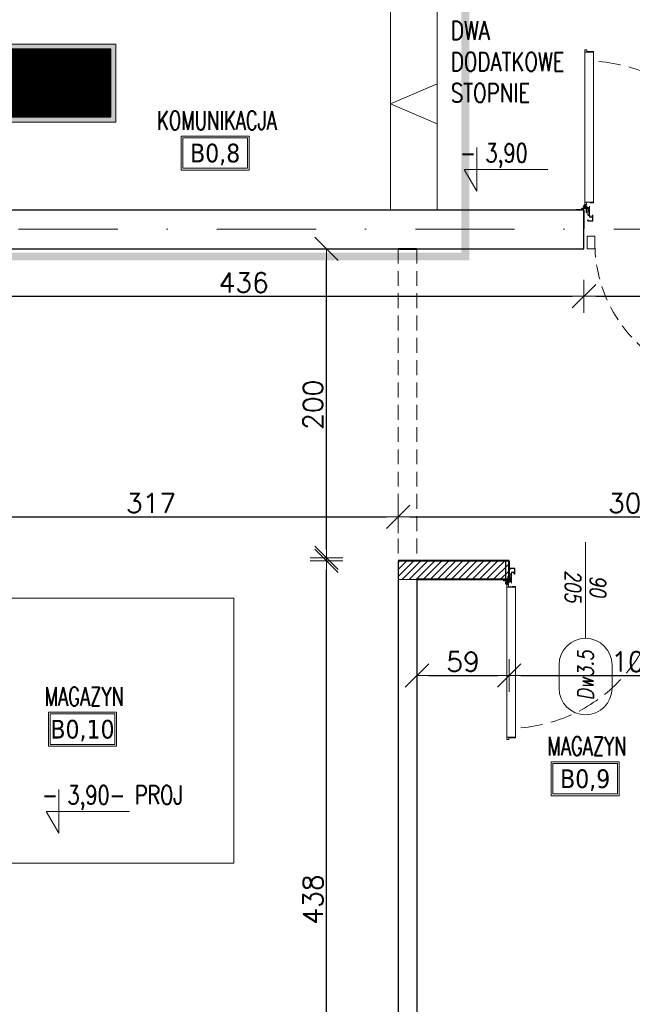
# Model space of a CAD drawing. Header units: millimetres. Extents: x 23192 to 177760, y -399809 to -79279.
# Tile 118 of 256: x 51436 to 51829, y -195436 to -194805. Entities that reach past the tile are written whole.
import ezdxf
from ezdxf.enums import TextEntityAlignment as Align

# ---------------------------------------------------------------- set-up
doc = ezdxf.new("R2010")
doc.units = ezdxf.units.MM
for name, pattern in [('CARKOVANA', [7.5, 5, -2.5]), ('CENTER', [0.6, 0.375, -0.075, 0.075, -0.075]), ('DASHDOT', [25.4, 12.7, -6.35, 0, -6.35]), ('Hidden Line', [391.222223, 282.222223, -109]), ('HIDDEN2', [4.7625, 3.175, -1.5875]), ('STRICHLINIE', [0.75, 0.5, -0.25])]:
    doc.linetypes.add(name, pattern=pattern)
doc.layers.get('0').update_dxf_attribs({"lineweight": 0})
for name, color, linetype, lineweight in [('!! 0_ Istn-sciany', 3, 'Continuous', 30), ('!! 0_ Istn-widok', 1, 'Continuous', 15), ('!! 0_ Opis', 8, 'Continuous', 13), ('!! 0_Opis_pom', 9, 'Continuous', 13), ('!! 0_Widok', 1, 'Continuous', 15), ('!! 1_drzwi-linia', 213, 'Continuous', 5), ('!! 1_hatch projektowane ściany', 4, 'Continuous', 5), ('!! 1_PROJ Sciany', 2, 'Continuous', 40), ('!! 2_drzwi opis', 151, 'Continuous', 9), ('!! wymiary osi', 250, 'Continuous', 9), ('0-osie-liniA', 14, 'DASHDOT', 5), ('Dimension (ISO)', 7, 'Continuous', 25)]:
    doc.layers.add(name, color=color, linetype=linetype, lineweight=lineweight)
doc.layers.add('!! 0_ramki', color=66, linetype='Continuous', lineweight=9, plot=False)
doc.layers.add('!! 1_Wyburzenia', color=252, linetype='CARKOVANA', lineweight=13, true_color=0x696969)
doc.layers.add('-A-OPISY', color=2, linetype='Continuous')
doc.layers.add('-A-ZNAKI_PPOŻ', color=7, linetype='Continuous', true_color=0xffffff)
doc.styles.add('50', font='ROMANS.shx', dxfattribs={"width": 0.8, "height": 10})
doc.styles.add('ARCHETYP', font='romans.shx', dxfattribs={"height": 15})
doc.styles.add('ARIAL', font='tahoma.ttf')
doc.styles.add('Note Text (ISO)', font='tahoma.ttf')
doc.styles.add('SIMPLEX', font='simplex.shx', dxfattribs={"width": 0.77})
doc.styles.add('TXT', font='simplex.shx')
doc.dimstyles.new('Default (ISO)', dxfattribs={"dimscale": 5, "dimtxt": 5, "dimasz": 5, "dimexe": 3.175, "dimexo": 0, "dimgap": 0.762, "dimtad": 1, "dimdec": 0, "dimrnd": 1e-08, "dimzin": 0, "dimtxsty": 'Note Text (ISO)', "dimcen": 0.09, "dimdle": 10, "dimclrd": 256, "dimclre": 256, "dimclrt": 256, "dimazin": 0, "dimtfac": 0.70104, "dimtmove": 0, "dimatfit": 3, "dimfxl": 1, "dimtolj": 1, "dimtzin": 0, "dimlwd": -1, "dimlwe": -1, "dimarcsym": 0})
doc.dimstyles.new('DIM50', dxfattribs={"dimscale": 5, "dimtxt": 2.5, "dimasz": 1.5, "dimexe": 0, "dimexo": 0, "dimgap": 0.5, "dimtad": 1, "dimdec": 4, "dimrnd": 0.5, "dimdsep": 46, "dimtxsty": 'TXT', "dimblk1": 'TICK1', "dimblk2": 'TICK1', "dimsah": 1, "dimcen": 0, "dimse1": 1, "dimse2": 1, "dimclrd": 1, "dimclre": 7, "dimclrt": 9, "dimadec": 0, "dimazin": 0, "dimtfac": 1, "dimtdec": 4, "dimtmove": 2, "dimatfit": 3, "dimldrblk": 'TICK1', "dimfxl": 1, "dimtolj": 1, "dimarcsym": 0})
pattern_1 = [(315, (-1504.02064, 929.064997), (0.0224506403, 0.0224506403), [])]

# ---------------------------------------------------------------- blocks, each defined once
blk = doc.blocks.new('BLOK OSI')
at = {"layer": '0-osie-liniA', "ltscale": 5}
blk.add_lwpolyline([(48639.25763, -195002.0883), (55442.2848, -195002.0883)], dxfattribs=at)
blk = doc.blocks.new('zaw-dr-90-p')
at = {"color": 2, "linetype": 'CENTER', "ltscale": 0.2}
for p, q in [((12, 0), (-12, 0)), ((0, 12), (0, -12)), ((24.5, 24), (31, 24)), ((24.5, 19), (31, 19))]:
    blk.add_line(p, q, dxfattribs=at)
at = {"ltscale": 0.2}
for p, q in [((10, 12), (6.5, 12)), ((10, 0), (10, 6.5))]:
    blk.add_line(p, q, dxfattribs=at)
blk.add_lwpolyline([(0, 6.5), (23.5, 6.5, 0.414214), (28, 11), (28, 31), (24.5, 31), (24.5, 11, -0.414214), (23.5, 10), (0, 10, 4.561698), (7.6, 6.5), (4.9, 4.2)], format="xyb", dxfattribs=at)
blk.add_lwpolyline([(-0.2, -0.2), (-2.5, -0.2), (-2.5, 0.2), (-0.2, 0.2), (-0.2, 2.5), (0.2, 2.5), (0.2, 0.2), (2.8, 0.2), (2.8, -0.2), (0.2, -0.2), (0.2, -2.8), (-0.2, -2.8)], close=True)
blk.add_lwpolyline([(10, 10), (10, 39), (6.5, 39), (6.5, 10)], dxfattribs=at)
blk.add_circle((0, 0), 6.5, dxfattribs=at)
blk = doc.blocks.new('drzwi 90- sc 12')
for p, q in [((-13620.32, 20410.16), (-13620.32, 20313.77)), ((-13614.92, 20409.86), (-13620.32, 20409.86)), ((-13616.12, 20410.26), (-13620.22, 20410.26)), ((-13616.12, 20410.26), (-13620, 20410.26)), ((-13618.17, 20410.26), (-13616.22, 20410.26)), ((-13618.17, 20410.26), (-13616.22, 20410.26)), ((-13616.12, 20410.26), (-13616.12, 20411.46)), ((-13616.12, 20411.46), (-13615.02, 20411.46)), ((-13614.92, 20411.36), (-13614.92, 20313.77)), ((-13620.32, 20313.47), (-13620.32, 20317.97)), ((-13614.92, 20312.27), (-13614.92, 20317.97)), ((-13614.92, 20313.77), (-13620.32, 20313.77)), ((-13618.22, 20313.37), (-13620.22, 20313.37)), ((-13618.22, 20313.67), (-13618.22, 20313.37)), ((-13618.22, 20313.67), (-13616.42, 20313.67)), ((-13617.77, 20311.12), (-13617.77, 20305.72)), ((-13617.77, 20311.12), (-13617.77, 20305.72)), ((-13616.17, 20309.92), (-13617.37, 20309.92)), ((-13616.17, 20309.92), (-13616.17, 20311.02)), ((-13615.92, 20313.17), (-13615.92, 20312.17)), ((-13615.92, 20312.17), (-13615.02, 20312.17)), ((-13715.57, 20308.32), (-13715.57, 20308.56)), ((-13715.57, 20307.69), (-13715.57, 20308.56)), ((-13715.57, 20307.82), (-13715.57, 20308.56)), ((-13715.57, 20307.72), (-13715.37, 20307.72)), ((-13715.77, 20301.96), (-13716.27, 20301.96)), ((-13616.77, 20301.96), (-13616.27, 20301.96))]:
    blk.add_line(p, q)
for points in [[(-13665.27, 20284.96), (-13665.27, 20325.83)], [(-13615.57, 20309.64), (-13615.32, 20309.64), (-13615.32, 20309.82), (-13616.32, 20309.82), (-13616.32, 20309.64), (-13615.92, 20309.64)]]:
    blk.add_lwpolyline(points)
at = {"lineweight": 30}
for points in [[(-13716.27, 20308.92), (-13721.27, 20308.92)], [(-13716.27, 20308.92), (-13716.27, 20296.92)], [(-13614.27, 20308.92), (-13609.27, 20308.92)], [(-13614.27, 20308.92), (-13614.27, 20296.92)]]:
    blk.add_lwpolyline(points, dxfattribs=at)
at = {"ltscale": 0.2}
for points in [[(-13715.57, 20307.51), (-13715.57, 20309.48, 0.414214), (-13715.91, 20309.82), (-13719.43, 20309.82, 0.414214), (-13719.77, 20309.48), (-13719.77, 20308.92), (-13719.59, 20308.92), (-13719.59, 20309.48, -0.414214), (-13719.43, 20309.64), (-13716.97, 20309.64)], [(-13716.97, 20309.64), (-13715.91, 20309.64, -0.414214), (-13715.75, 20309.48), (-13715.75, 20307.51)], [(-13615.92, 20309.64), (-13616.63, 20309.64, 0.414214), (-13616.79, 20309.48), (-13616.79, 20305.58, -0.414214), (-13617.13, 20305.24), (-13617.58, 20305.24, 0.414214), (-13617.74, 20305.08), (-13617.74, 20304.48, -0.414214), (-13618.08, 20304.14), (-13619.26, 20304.14, -0.414214), (-13619.6, 20304.48), (-13619.6, 20305.15, 1), (-13619.79, 20305.15), (-13619.79, 20301.96, 0.414214), (-13619.63, 20301.8), (-13617.11, 20301.8, 0.414214), (-13616.95, 20301.96), (-13616.95, 20302.52), (-13616.77, 20302.52), (-13616.77, 20301.96, -0.414214), (-13617.11, 20301.62), (-13619.63, 20301.62, -0.414214), (-13619.97, 20301.96), (-13619.97, 20305.15, -1), (-13619.42, 20305.15), (-13619.42, 20304.48, 0.414214), (-13619.26, 20304.32), (-13618.08, 20304.32, 0.414214), (-13617.92, 20304.48), (-13617.92, 20305.08, -0.414214), (-13617.58, 20305.42), (-13617.13, 20305.42, 0.414214), (-13616.97, 20305.58), (-13616.97, 20309.48, -0.414214), (-13616.63, 20309.82), (-13613.11, 20309.82, -0.414214), (-13612.77, 20309.48), (-13612.77, 20308.92), (-13612.95, 20308.92), (-13612.95, 20309.48, 0.414214), (-13613.11, 20309.64), (-13615.57, 20309.64)], [(-13715.75, 20307.76), (-13715.75, 20305.58, 0.414214), (-13715.41, 20305.24), (-13714.96, 20305.24, -0.414214), (-13714.8, 20305.08), (-13714.8, 20304.48, 0.414214), (-13714.46, 20304.14), (-13713.28, 20304.14, 0.414214), (-13712.94, 20304.48), (-13712.94, 20305.15, -1), (-13712.75, 20305.15), (-13712.75, 20301.96, -0.414214), (-13712.91, 20301.8), (-13715.43, 20301.8, -0.414214), (-13715.59, 20301.96), (-13715.59, 20302.52), (-13715.77, 20302.52), (-13715.77, 20301.96, 0.414214), (-13715.43, 20301.62), (-13712.91, 20301.62, 0.414214), (-13712.57, 20301.96), (-13712.57, 20305.15, 1), (-13713.12, 20305.15), (-13713.12, 20304.48, -0.414214), (-13713.28, 20304.32), (-13714.46, 20304.32, -0.414214), (-13714.62, 20304.48), (-13714.62, 20305.08, 0.414214), (-13714.96, 20305.42), (-13715.41, 20305.42, -0.414214), (-13715.57, 20305.58), (-13715.57, 20307.64)]]:
    blk.add_lwpolyline(points, format="xyb", dxfattribs=at)
blk.add_lwpolyline([(-13616.79, 20308.82), (-13616.97, 20308.82), (-13616.97, 20307.42), (-13616.79, 20307.42)], close=True)
for centre, radius, start, end in [((-13620.22, 20410.16), 0.1, 90, 180), ((-13615.02, 20411.36), 0.1, 0, 90), ((-13620.22, 20313.47), 0.1, 180, 270), ((-13616.42, 20313.17), 0.5, 0, 90), ((-13616.27, 20311.02), 0.1, 0, 90), ((-13615.02, 20312.27), 0.1, 270, 0)]:
    blk.add_arc(centre, radius, start, end)
at = {"linetype": 'Hidden Line', "lineweight": 9, "ltscale": 0.05}
blk.add_arc((-13615.5, 20305.14), 99.12, 94.80054, 177.69442, dxfattribs=at)
at = {"xscale": 0.09999999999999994, "yscale": 0.09999999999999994, "zscale": 0.09999999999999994, "rotation": 180.0000000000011}
blk.add_blockref('zaw-dr-90-p', (-13614.92, 20310.92), dxfattribs=at)
blk = doc.blocks.new('*D1405')
at = {"layer": 'DEFPOINTS', "color": 0, "transparency": 16777216}
for p in [(-689.8, 120.2), (510.2, 120.2), (510.2, 18.8)]:
    blk.add_point(p, dxfattribs=at)
at = {"layer": 'Dimension (ISO)', "transparency": 16777216}
for p, q in [((-689.8, 120.2), (-689.8, 2.9)), ((510.2, 120.2), (510.2, 2.9)), ((-664.8, 18.8), (485.2, 18.8))]:
    blk.add_line(p, q, dxfattribs=at)
for points in [[(-664.8, 22.9), (-664.8, 14.6), (-689.8, 18.8)], [(485.2, 22.9), (485.2, 14.6), (510.2, 18.8)]]:
    blk.add_solid(points, dxfattribs=at)
at = {"layer": 'Dimension (ISO)', "lineweight": 9, "transparency": 16777216, "insert": (-160.6, 48.6), "char_height": 25, "attachment_point": 1, "style": 'Note Text (ISO)'}
blk.add_mtext('\\A1;1200', dxfattribs=at)
blk = doc.blocks.new('1_ok-opis')
blk.add_line((0, 111.61), (0, 50))
for points in [[(-17, 128.61), (-17, 143.61)], [(17, 128.61), (17, 143.61)]]:
    blk.add_lwpolyline(points)
for centre, start, end in [((0, 143.61), 0, 180), ((0, 128.61), 180, 0)]:
    blk.add_arc(centre, 17, start, end)
at = {"style": 'ARCHETYP'}
for tag, height, rotation, p in [('NR', 12, 90, (0, 136.9)), ('NR', 12, 270, (0, 136.9)), ('SZEROKOŚĆ', 10, 90, (-8, 78.29)), ('SZEROKOŚĆ', 10, 270, (8, 78.29)), ('WYSOKOŚĆ', 10, 270, (-8, 78.29)), ('WYSOKOŚĆ', 10, 90, (8, 78.29))]:
    blk.add_attdef(tag, text='', height=height, rotation=rotation, dxfattribs=at).set_placement(p, align=Align.MIDDLE)
blk = doc.blocks.new('TICK1')
at = {"color": 2}
blk.add_line((-1, -1), (1, 1), dxfattribs=at)
at = {"color": 0}
for p, q in [((0, -1.4), (0, 1.4)), ((0, 0), (-1, 0))]:
    blk.add_line(p, q, dxfattribs=at)
blk = doc.blocks.new('*D2568')
at = {"layer": '!! wymiary osi', "color": 1, "lineweight": -2, "transparency": 16777216}
blk.add_line((51369.21, -195123.33), (51671.21, -195123.33), dxfattribs=at)
at = {"layer": 'DEFPOINTS', "color": 0, "transparency": 16777216}
for p in [(51361.71, -195083.59), (51678.71, -195123.33), (51678.71, -195151.59)]:
    blk.add_point(p, dxfattribs=at)
at = {"layer": '!! wymiary osi', "color": 1, "lineweight": -2, "transparency": 16777216, "xscale": 7.5, "yscale": 7.5, "zscale": 7.5, "rotation": 180}
blk.add_blockref('TICK1', (51361.71, -195123.33), dxfattribs=at)
at = {"layer": '!! wymiary osi', "color": 1, "lineweight": -2, "transparency": 16777216, "xscale": 7.5, "yscale": 7.5, "zscale": 7.5}
blk.add_blockref('TICK1', (51678.71, -195123.33), dxfattribs=at)
at = {"layer": '!! wymiary osi', "color": 9, "transparency": 16777216, "insert": (51520.21, -195114.58), "char_height": 12.5, "attachment_point": 5, "style": 'TXT'}
blk.add_mtext('\\A1;317', dxfattribs=at)
blk = doc.blocks.new('*D2569')
at = {"layer": '!! wymiary osi', "color": 1, "lineweight": -2, "transparency": 16777216}
blk.add_line((51686.21, -195123.33), (51972.21, -195123.33), dxfattribs=at)
at = {"layer": 'DEFPOINTS', "color": 0, "transparency": 16777216}
for p in [(51979.71, -195123.33), (51678.71, -195151.59), (51979.71, -195151.59)]:
    blk.add_point(p, dxfattribs=at)
at = {"layer": '!! wymiary osi', "color": 1, "lineweight": -2, "transparency": 16777216, "xscale": 7.5, "yscale": 7.5, "zscale": 7.5, "rotation": 180}
blk.add_blockref('TICK1', (51678.71, -195123.33), dxfattribs=at)
at = {"layer": '!! wymiary osi', "color": 1, "lineweight": -2, "transparency": 16777216, "xscale": 7.5, "yscale": 7.5, "zscale": 7.5}
blk.add_blockref('TICK1', (51979.71, -195123.33), dxfattribs=at)
at = {"layer": '!! wymiary osi', "color": 9, "transparency": 16777216, "insert": (51829.21, -195114.58), "char_height": 12.5, "attachment_point": 5, "style": 'TXT'}
blk.add_mtext('\\A1;301', dxfattribs=at)
blk = doc.blocks.new('*D2570')
at = {"layer": '!! wymiary osi', "color": 1, "lineweight": -2, "transparency": 16777216}
blk.add_line((51698.21, -195224.98), (51742.21, -195224.98), dxfattribs=at)
at = {"layer": 'DEFPOINTS', "color": 0, "transparency": 16777216}
for p in [(51690.71, -195163.59), (51749.71, -195163.59), (51749.71, -195224.98)]:
    blk.add_point(p, dxfattribs=at)
at = {"layer": '!! wymiary osi', "color": 1, "lineweight": -2, "transparency": 16777216, "xscale": 7.5, "yscale": 7.5, "zscale": 7.5, "rotation": 180}
blk.add_blockref('TICK1', (51690.71, -195224.98), dxfattribs=at)
at = {"layer": '!! wymiary osi', "color": 1, "lineweight": -2, "transparency": 16777216, "xscale": 7.5, "yscale": 7.5, "zscale": 7.5}
blk.add_blockref('TICK1', (51749.71, -195224.98), dxfattribs=at)
at = {"layer": '!! wymiary osi', "color": 9, "transparency": 16777216, "insert": (51720.21, -195216.23), "char_height": 12.5, "attachment_point": 5, "style": 'TXT'}
blk.add_mtext('\\A1;59', dxfattribs=at)
blk = doc.blocks.new('*D2571')
at = {"layer": '!! wymiary osi', "color": 1, "lineweight": -2, "transparency": 16777216}
blk.add_line((51757.21, -195224.98), (51842.21, -195224.98), dxfattribs=at)
at = {"layer": 'DEFPOINTS', "color": 0, "transparency": 16777216}
for p in [(51749.71, -195163.59), (51849.71, -195163.59), (51849.71, -195224.98)]:
    blk.add_point(p, dxfattribs=at)
at = {"layer": '!! wymiary osi', "color": 1, "lineweight": -2, "transparency": 16777216, "xscale": 7.5, "yscale": 7.5, "zscale": 7.5, "rotation": 180}
blk.add_blockref('TICK1', (51749.71, -195224.98), dxfattribs=at)
at = {"layer": '!! wymiary osi', "color": 1, "lineweight": -2, "transparency": 16777216, "xscale": 7.5, "yscale": 7.5, "zscale": 7.5}
blk.add_blockref('TICK1', (51849.71, -195224.98), dxfattribs=at)
at = {"layer": '!! wymiary osi', "color": 9, "transparency": 16777216, "insert": (51831.19, -195216.23), "char_height": 12.5, "attachment_point": 5, "style": 'TXT'}
blk.add_mtext('\\A1;100', dxfattribs=at)
blk = doc.blocks.new('*D2573')
at = {"layer": '!! wymiary osi', "color": 1, "lineweight": -2, "transparency": 16777216}
blk.add_line((51632.79, -195580.09), (51632.79, -195157.1), dxfattribs=at)
at = {"layer": 'DEFPOINTS', "color": 0, "transparency": 16777216}
for p in [(51632.79, -195149.6), (51678.71, -195149.6), (51678.71, -195587.59)]:
    blk.add_point(p, dxfattribs=at)
at = {"layer": '!! wymiary osi', "color": 1, "lineweight": -2, "transparency": 16777216, "xscale": 7.5, "yscale": 7.5, "zscale": 7.5}
for p, rotation in [((51632.79, -195149.6), 90), ((51632.79, -195587.59), 270)]:
    blk.add_blockref('TICK1', p, dxfattribs=dict(at, rotation=rotation))
at = {"layer": '!! wymiary osi', "color": 9, "transparency": 16777216, "insert": (51624.04, -195368.59), "char_height": 12.5, "attachment_point": 5, "rotation": 90, "style": 'TXT'}
blk.add_mtext('\\A1;438', dxfattribs=at)
blk = doc.blocks.new('*D2574')
at = {"layer": '!! wymiary osi', "color": 1, "lineweight": -2, "transparency": 16777216}
blk.add_line((51632.79, -195144.09), (51632.79, -194959.09), dxfattribs=at)
at = {"layer": 'DEFPOINTS', "color": 0, "transparency": 16777216}
for p in [(51632.79, -194951.59), (51678.71, -194951.59), (51678.71, -195151.59)]:
    blk.add_point(p, dxfattribs=at)
at = {"layer": '!! wymiary osi', "color": 1, "lineweight": -2, "transparency": 16777216, "xscale": 7.5, "yscale": 7.5, "zscale": 7.5}
for p, rotation in [((51632.79, -194951.59), 90), ((51632.79, -195151.59), 270)]:
    blk.add_blockref('TICK1', p, dxfattribs=dict(at, rotation=rotation))
at = {"layer": '!! wymiary osi', "color": 9, "transparency": 16777216, "insert": (51624.04, -195051.59), "char_height": 12.5, "attachment_point": 5, "rotation": 90, "style": 'TXT'}
blk.add_mtext('\\A1;200', dxfattribs=at)
blk = doc.blocks.new('*D2584')
at = {"layer": '!! wymiary osi', "color": 1, "lineweight": -2, "transparency": 16777216}
blk.add_line((51369.21, -194982.06), (51790.21, -194982.06), dxfattribs=at)
at = {"layer": 'DEFPOINTS', "color": 0, "transparency": 16777216}
for p in [(51361.71, -194951.59), (51797.71, -194951.59), (51797.71, -194982.06)]:
    blk.add_point(p, dxfattribs=at)
at = {"layer": '!! wymiary osi', "color": 1, "lineweight": -2, "transparency": 16777216, "xscale": 7.5, "yscale": 7.5, "zscale": 7.5, "rotation": 180}
blk.add_blockref('TICK1', (51361.71, -194982.06), dxfattribs=at)
at = {"layer": '!! wymiary osi', "color": 1, "lineweight": -2, "transparency": 16777216, "xscale": 7.5, "yscale": 7.5, "zscale": 7.5}
blk.add_blockref('TICK1', (51797.71, -194982.06), dxfattribs=at)
at = {"layer": '!! wymiary osi', "color": 9, "transparency": 16777216, "insert": (51579.71, -194973.31), "char_height": 12.5, "attachment_point": 5, "style": 'TXT'}
blk.add_mtext('\\A1;436', dxfattribs=at)
blk = doc.blocks.new('*D2585')
at = {"layer": '!! wymiary osi', "color": 1, "lineweight": -2, "transparency": 16777216}
blk.add_line((51805.21, -194982.06), (51892.21, -194982.06), dxfattribs=at)
at = {"layer": 'DEFPOINTS', "color": 0, "transparency": 16777216}
for p in [(51797.71, -194951.59), (51899.71, -194951.59), (51899.71, -194982.06)]:
    blk.add_point(p, dxfattribs=at)
at = {"layer": '!! wymiary osi', "color": 1, "lineweight": -2, "transparency": 16777216, "xscale": 7.5, "yscale": 7.5, "zscale": 7.5, "rotation": 180}
blk.add_blockref('TICK1', (51797.71, -194982.06), dxfattribs=at)
at = {"layer": '!! wymiary osi', "color": 1, "lineweight": -2, "transparency": 16777216, "xscale": 7.5, "yscale": 7.5, "zscale": 7.5}
blk.add_blockref('TICK1', (51899.71, -194982.06), dxfattribs=at)
at = {"layer": '!! wymiary osi', "color": 9, "transparency": 16777216, "insert": (51848.71, -194973.31), "char_height": 12.5, "attachment_point": 5, "style": 'TXT'}
blk.add_mtext('\\A1;102', dxfattribs=at)
blk = doc.blocks.new('KIERUNEK DO WYJSCIA EWAKUACYJNEGO W PRAWO')
at = {"layer": '-A-ZNAKI_PPOŻ', "lineweight": 0}
h = blk.add_hatch(color=256, dxfattribs=at)
h.dxf.hatch_style = 1
h.paths.add_polyline_path([(120, 60), (120, 0), (0, 0), (0, 60)])
h.paths.add_polyline_path([(116.25, 56.25), (3.75, 56.25), (3.75, 3.75), (116.25, 3.75)], flags=16)
at = {"layer": '-A-ZNAKI_PPOŻ', "lineweight": 0, "true_color": 0x00bd2f}
h = blk.add_hatch(dxfattribs=at)
h.set_pattern_fill('ANSI31', color=102, scale=0.01, angle=270, style=0)
h.set_pattern_definition(pattern_1)
h.paths.add_polyline_path([(116.25, 3.75), (116.25, 56.25), (3.75, 56.25), (3.75, 3.75)])
h.paths.add_polyline_path([(34.47, 46.28, -1), (41.37, 46.28, -1)], flags=0)
h.paths.add_polyline_path([(67.27, 34.57), (98.23, 34.57), (87.36, 46.05), (97.36, 46.05), (113.19, 30.21), (97.36, 14.37), (87.36, 14.37), (98.23, 25.85), (67.27, 25.85), (67.27, 30.21)], flags=16)
h.paths.add_polyline_path([(9.17, 17.26), (10.58, 23.83), (15, 23.83), (15, 52.11), (45, 52.11), (45, 34.57), (36.69, 34.57), (36.69, 41.5), (33.07, 44.39), (21.16, 44.39), (16.8, 34.33), (20.39, 34.33), (23.78, 41.05), (29.19, 41.05), (24.01, 32.83), (24.01, 28.88), (20.38, 22.83), (11.39, 22.83), (10.41, 18.26), (22.58, 18.26), (27.51, 25.66), (31.5, 18.89), (36, 9.11), (40, 9.11), (35.45, 21.45), (30.36, 30.66), (33.61, 35.7), (33.61, 30.83), (45, 30.83), (45, 9.11), (42.37, 6.25), (37.37, 6.25), (39.54, 8.61), (35.55, 8.61), (33.37, 6.25), (12.37, 6.25), (15, 9.11), (15, 17.26)], flags=16)
at = {"layer": '-A-ZNAKI_PPOŻ', "lineweight": 0}
h = blk.add_hatch(dxfattribs=at)
h.set_pattern_fill('ANSI31', color=256, scale=0.01, angle=270, style=0)
h.set_pattern_definition(pattern_1)
h.paths.add_polyline_path([(113.19, 30.21), (97.36, 46.05), (87.36, 46.05), (98.23, 34.57), (67.27, 34.57), (67.27, 30.21), (67.27, 25.85), (98.23, 25.85), (87.36, 14.37), (97.36, 14.37)])
h.paths.add_polyline_path([(45, 9.11), (45, 30.83), (33.61, 30.83), (33.61, 35.7), (30.36, 30.66), (35.45, 21.45), (40, 9.11), (36, 9.11), (31.5, 18.89), (27.51, 25.66), (22.58, 18.26), (10.41, 18.26), (11.39, 22.83), (20.38, 22.83), (24.01, 28.88), (24.01, 32.83), (29.19, 41.05), (23.78, 41.05), (20.39, 34.33), (16.8, 34.33), (21.16, 44.39), (33.07, 44.39), (36.69, 41.5), (36.69, 34.57), (45, 34.57), (45, 52.11), (15, 52.11), (15, 23.83), (10.58, 23.83), (9.17, 17.26), (15, 17.26), (15, 9.11), (12.37, 6.25), (33.37, 6.25), (35.55, 8.61), (39.54, 8.61), (37.37, 6.25), (42.37, 6.25)])
h.paths.add_polyline_path([(34.47, 46.28, -1), (41.37, 46.28, -1)], flags=16)
at = {"layer": '-A-ZNAKI_PPOŻ', "color": 7, "lineweight": 0}
blk.add_lwpolyline([(120, 60), (120, 0), (0, 0), (0, 60)], close=True, dxfattribs=at)
at = {"layer": '-A-ZNAKI_PPOŻ', "color": 250, "lineweight": 0}
blk.add_lwpolyline([(120, 60), (120, 0), (0, 0), (0, 60)], close=True, dxfattribs=at)
at = {"layer": '-A-OPISY', "insert": (4.82, 27.07), "char_height": 3.5, "width": 68.9382, "attachment_point": 3, "rotation": 90, "style": 'ARIAL'}
blk.add_mtext('{\\c16646143;© PAP24.PL}', dxfattribs=at)
blk = doc.blocks.new('A$C11ef928a')
at = {"layer": 'Dimension (ISO)', "lineweight": 9}
dim = blk.add_linear_dim(base=(510.2, 18.8), p1=(-689.8, 120.2), p2=(510.2, 120.2), angle=180, dimstyle='Default (ISO)', override={"dimdec": 0, "dimlfac": 1, "dimtp": 0, "dimtm": 0, "dimtdec": 2, "dimtofl": 0, "dimatfit": 1}, dxfattribs=at)
dim.commit()
dim.dimension.update_dxf_attribs({"geometry": '*D1405', "text_midpoint": (-125.7, 18.8), "dimtype": 128})

msp = doc.modelspace()

# ---------------------------------------------------------------- hatches: boundary and pattern name
at = {"layer": '!! 1_hatch projektowane ściany'}
h = msp.add_hatch(dxfattribs=at)
h.set_pattern_fill('ANSI31', color=256)
h.paths.add_polyline_path([(51749.71142, -195163.58734), (51678.71142, -195163.58638), (51678.71142, -195151.5883), (51749.71142, -195151.58926)])

# ---------------------------------------------------------------- linework, layer by layer
at = {"layer": '!! 0_ Istn-sciany'}
for points in [[(51373.71142, -194926.5883), (51797.71142, -194926.5883)], [(51797.71142, -194951.5883), (51797.71142, -194926.5883)], [(51373.71142, -194951.5883), (51678.71142, -194951.5883)], [(51690.71142, -194951.5883), (51797.71142, -194951.5883)], [(51678.71142, -195151.5883), (51678.71142, -195587.5883)], [(51690.71142, -195163.5883), (51690.71142, -195587.5883)]]:
    msp.add_lwpolyline(points, dxfattribs=at)
at = {"layer": '!! 0_ Istn-widok'}
for points in [[(51673.71142, -194796.5883), (51673.71142, -194926.5883)], [(51703.71142, -194796.5883), (51703.71142, -194926.5883)]]:
    msp.add_lwpolyline(points, dxfattribs=at)
at = {"layer": '!! 0_ Opis'}
for points in [[(51729.1019, -194886.75759), (51729.1019, -194914.75936)], [(51729.1019, -194914.75936), (51721.01848, -194900.75848)], [(51721.01848, -194900.75848), (51774.45269, -194900.75848)], [(51461.21197, -195298.14989), (51461.21197, -195326.15166)], [(51461.21197, -195326.15166), (51453.12856, -195312.15077)], [(51453.12856, -195312.15077), (51506.56277, -195312.15077)]]:
    msp.add_lwpolyline(points, dxfattribs=at)
at = {"layer": '!! 0_Opis_pom', "ltscale": 0.7}
for points in [[(51539.62742, -194901.15848), (51583.14742, -194901.15848), (51583.14742, -194879.39848), (51539.62742, -194879.39848)], [(51540.71542, -194900.07048), (51582.05942, -194900.07048), (51582.05942, -194880.48648), (51540.71542, -194880.48648)], [(51454.58179, -195270.32699), (51498.10179, -195270.32699), (51498.10179, -195248.56699), (51454.58179, -195248.56699)], [(51455.66979, -195269.23899), (51497.01379, -195269.23899), (51497.01379, -195249.65499), (51455.66979, -195249.65499)], [(51776.7312, -195302.05482), (51820.2512, -195302.05482), (51820.2512, -195280.29482), (51776.7312, -195280.29482)], [(51777.8192, -195300.96682), (51819.1632, -195300.96682), (51819.1632, -195281.38282), (51777.8192, -195281.38282)]]:
    msp.add_lwpolyline(points, close=True, dxfattribs=at)
at = {"layer": '!! 0_ramki'}
msp.add_lwpolyline([(51292.29979, -195175.52446), (51573.29623, -195175.52446), (51573.29623, -195345.29983), (51292.29979, -195345.29983)], close=True, dxfattribs=at)
at = {"layer": '!! 0_Widok'}
for points in [[(51673.71142, -194858.73758), (51703.71142, -194845.85366)], [(51673.71142, -194858.73758), (51703.71142, -194871.62149)]]:
    msp.add_lwpolyline(points, dxfattribs=at)
at = {"layer": '!! 1_hatch projektowane ściany'}
msp.add_lwpolyline([(51747.71142, -195163.58638), (51678.71142, -195163.58638), (51678.71142, -195151.5883), (51747.71142, -195151.5883)], close=True, dxfattribs=at)
at = {"layer": '!! 1_PROJ Sciany', "color": 92, "linetype": 'STRICHLINIE', "ltscale": 25, "true_color": 0x00c200, "const_width": 5}
msp.add_lwpolyline([(52004.71142, -195582.5883), (53173.71142, -195582.5883), (53173.71142, -195567.04591), (54961.71142, -195569.58121), (54961.71142, -194921.5883), (54974.71142, -194921.5883), (54974.71142, -194356.5883), (54755.71142, -194356.5883), (54755.71142, -194956.5883), (53237.71142, -194956.5883), (53237.71142, -194656.5883), (52860.74164, -194656.5883), (52856.74164, -193996.5883), (51721.71142, -193996.5883), (51721.71142, -194956.5883), (51366.71142, -194956.5883), (51366.71142, -195088.5883), (51108.71142, -195088.5883), (51108.71142, -195582.5883)], close=True, dxfattribs=at)
at = {"layer": '!! 1_PROJ Sciany'}
for points in [[(51678.71142, -194951.5883), (51690.71142, -194951.5883)], [(51749.71142, -195151.5883), (51678.71142, -195151.5883)], [(51749.71142, -195163.5883), (51749.71142, -195151.5883)], [(51749.71142, -195163.5883), (51690.71142, -195163.5883)]]:
    msp.add_lwpolyline(points, dxfattribs=at)
at = {"layer": '!! 1_Wyburzenia', "linetype": 'HIDDEN2', "ltscale": 3}
msp.add_lwpolyline([(51804.71142, -194943.5883), (51799.71142, -194943.5883), (51799.71142, -194951.5883), (51804.71142, -194951.5883)], close=True, dxfattribs=at)
for points in [[(51678.71142, -194951.5883), (51678.71142, -195149.59935)], [(51690.71142, -194951.5883), (51690.71142, -195151.5883)]]:
    msp.add_lwpolyline(points, dxfattribs=at)
msp.add_arc((51894.71142, -194947.5883), 90, 180.00000004, 270.00000004, dxfattribs=at)

# ---------------------------------------------------------------- block references
at = {"layer": '!! 1_drzwi-linia', "xscale": -1}
msp.add_blockref('drzwi 90- sc 12', (38183.44172, -215235.51264), dxfattribs=at)
at = {"layer": '!! 1_drzwi-linia', "rotation": 180}
msp.add_blockref('drzwi 90- sc 12', (38133.44172, -174854.66396), dxfattribs=at)
at = {"layer": '!! 2_drzwi opis'}
ref = msp.add_blockref('1_ok-opis', (51798.71138, -195089.62285), dxfattribs=dict(at, rotation=180.0000036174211))
ref.add_attrib('WYSOKOŚĆ', '205', dxfattribs={"layer": '0', "height": 10, "rotation": 90.00000362, "style": '50', "oblique": 10, "text_generation_flag": 6, "width": 0.8}).set_placement((51790.71139, -195167.91371), align=Align.MIDDLE)
ref.add_attrib('SZEROKOŚĆ', '90', dxfattribs={"layer": '0', "height": 10, "rotation": 90.00000362, "style": '50', "oblique": 10, "text_generation_flag": 6, "width": 0.8}).set_placement((51806.71139, -195167.91371), align=Align.MIDDLE)
ref.add_attrib('NR', 'Dw3.5', dxfattribs={"layer": '0', "height": 10, "rotation": 90.00000362, "style": '50', "oblique": 10, "width": 0.8}).set_placement((51798.71139, -195224.97989), align=Align.MIDDLE)
at = {"layer": '!! wymiary osi'}
msp.add_blockref('BLOK OSI', (0, 63), dxfattribs=at)
at = {"layer": '-A-ZNAKI_PPOŻ', "xscale": 0.8333333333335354, "yscale": 0.8333333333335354, "zscale": 0.8333333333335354}
msp.add_blockref('KIERUNEK DO WYJSCIA EWAKUACYJNEGO W PRAWO', (51397.67817, -194870.44617), dxfattribs=at)
at = {"xscale": -0.1, "yscale": 0.1, "zscale": 0.1, "rotation": 90}
msp.add_blockref('A$C11ef928a', (82225.12684, -195364.3052), dxfattribs=at)

# ---------------------------------------------------------------- texts
at = {"layer": '!! 0_ Opis', "style": 'SIMPLEX', "width": 0.75}
for s, p in [('- 3,90', (51718.41445, -194896.18036)), ('- 3,90- PROJ', (51450.52452, -195307.57265))]:
    msp.add_text(s, height=12, dxfattribs=at).set_placement(p)
at = {"layer": '!! 0_ Opis', "insert": (51712.40801, -194805.77203), "char_height": 12, "attachment_point": 1, "style": 'SIMPLEX'}
msp.add_mtext_dynamic_manual_height_columns('DWA DODATKOWE STOPNIE', width=46.7031119, gutter_width=75, heights=[0], dxfattribs=at)
at = {"layer": '!! 0_Opis_pom', "ltscale": 0.7, "style": 'TXT', "width": 0.7}
for s, p in [('KOMUNIKACJA', (51562.50255, -194875.35216)), ('MAGAZYN', (51477.45692, -195244.52067)), ('MAGAZYN', (51799.60634, -195276.24851))]:
    msp.add_text(s, height=12, dxfattribs=at).set_placement(p, align=Align.CENTER)
at = {"layer": '!! 0_Opis_pom', "ltscale": 0.7, "style": 'ARIAL'}
for tag, p in [('B0,8', (51561.38742, -194890.27848)), ('B0,10', (51476.34179, -195259.44699)), ('B0,9', (51798.4912, -195291.17482))]:
    msp.add_attdef(tag, text='', height=11.968, dxfattribs=at).set_placement(p, align=Align.MIDDLE_CENTER)

# ---------------------------------------------------------------- dimensions: what is measured, and where the dimension line sits
at = {"layer": '!! wymiary osi'}
for base, p1, p2, picture, middle in [((51632.79248, -194951.5883), (51678.71142, -195151.5883), (51678.71142, -194951.5883), '*D2574', (51624.04248, -195051.5883)), ((51632.792482, -195149.599347), (51678.711424, -195587.588303), (51678.711424, -195149.599347), '*D2573', (51624.042482, -195368.593825))]:
    dim = msp.add_linear_dim(base=base, p1=p1, p2=p2, angle=90, dimstyle='DIM50', dxfattribs=at)
    dim.commit()
    dim.dimension.update_dxf_attribs({"geometry": picture, "text_midpoint": middle})
for base, p1, p2, picture, middle in [((51797.71142, -194982.06011), (51361.71142, -194951.5883), (51797.71142, -194951.5883), '*D2584', (51579.71142, -194973.31011)), ((51899.71142, -194982.06011), (51797.71142, -194951.5883), (51899.71142, -194951.5883), '*D2585', (51848.71142, -194973.31011)), ((51678.71142, -195123.33382), (51361.71142, -195083.5883), (51678.71142, -195151.5883), '*D2568', (51520.21142, -195114.58382)), ((51979.71142, -195123.33382), (51678.71142, -195151.5883), (51979.71142, -195151.5883), '*D2569', (51829.21142, -195114.58382)), ((51749.71142, -195224.97989), (51690.71142, -195163.5883), (51749.71142, -195163.5883), '*D2570', (51720.21142, -195216.22989))]:
    dim = msp.add_linear_dim(base=base, p1=p1, p2=p2, dimstyle='DIM50', dxfattribs=at)
    dim.commit()
    dim.dimension.update_dxf_attribs({"geometry": picture, "text_midpoint": middle})
dim = msp.add_linear_dim(base=(51849.71142, -195224.97989), p1=(51749.71142, -195163.5883), p2=(51849.71142, -195163.5883), dimstyle='DIM50', dxfattribs=at)
dim.commit()
dim.dimension.update_dxf_attribs({"geometry": '*D2571', "text_midpoint": (51831.18586, -195216.22989), "dimtype": 160})

doc.saveas('drawing.dxf')
